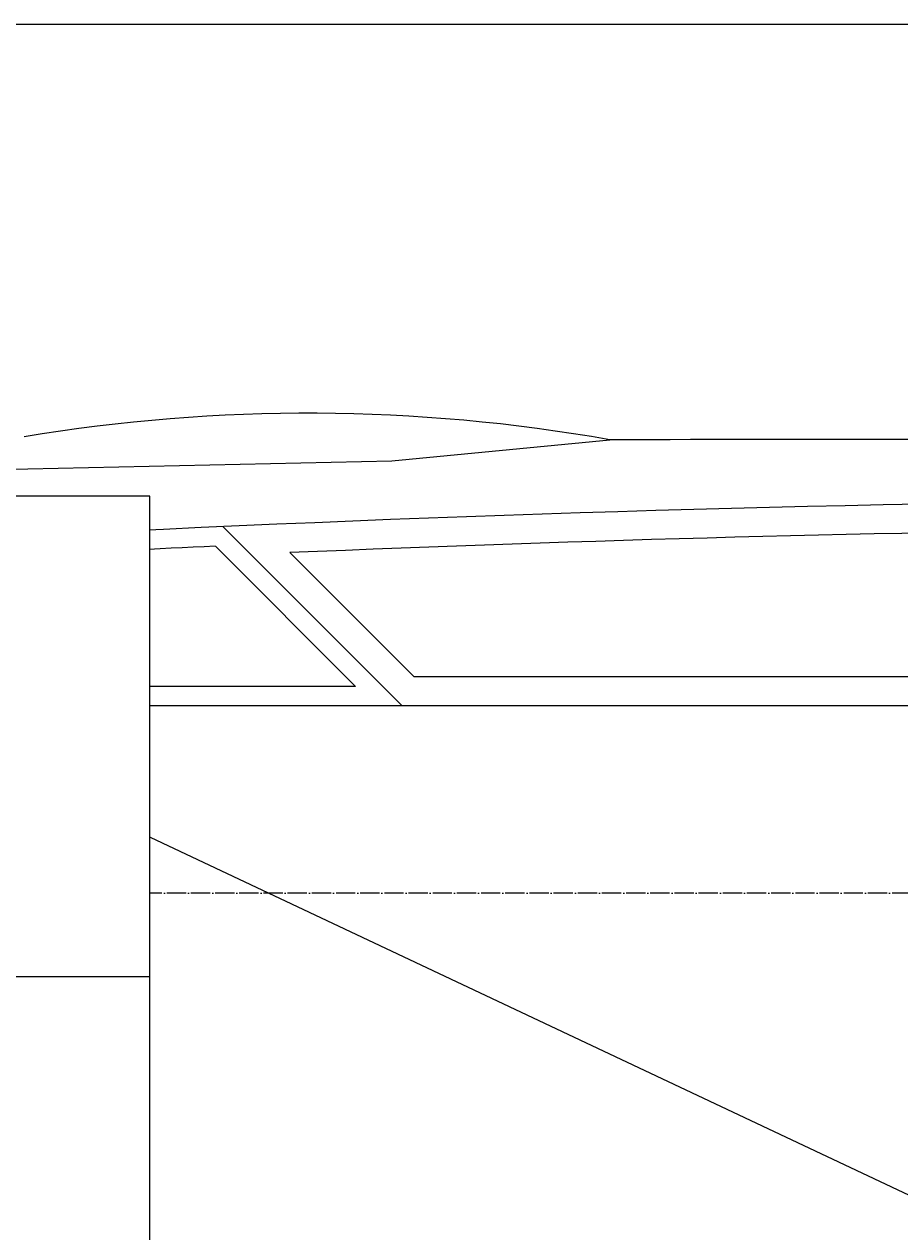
# Model space of a CAD drawing. Header units: millimetres. Extents: x -290 to 116110, y -2975 to 80225.
# Tile 43 of 247: x 50249 to 51158, y 28109 to 29363. Entities that reach past the tile are written whole.
import ezdxf
from ezdxf.enums import TextEntityAlignment as Align

# ---------------------------------------------------------------- set-up
doc = ezdxf.new("R2018")
doc.units = ezdxf.units.MM
doc.set_wipeout_variables(frame=1)
doc.linetypes.add('ADSK_Линия сетки', pattern=[25, 20, -2.5, 0, -2.5])
for name, color, linetype, lineweight in [('КИП_выноска', 6, 'Continuous', 25), ('Оси', 7, 'Continuous', 9), ('Парковка', 7, 'Continuous', 18), ('Элементы узлов', 7, 'Continuous', 18)]:
    doc.layers.add(name, color=color, linetype=linetype, lineweight=lineweight)
doc.styles.add('Arial', font='arial.ttf', dxfattribs={"width": 0.85, "height": 350})
doc.styles.add('GOST 2.304', font='simplex.shx', dxfattribs={"width": 0.65, "oblique": 15})
doc.styles.get("Standard").update_dxf_attribs({"font": 'arial.ttf'})

# ---------------------------------------------------------------- blocks, each defined once
blk = doc.blocks.new('199_Парковочные места 3 класса и МГН - Средний класс-V65-B2_-11_400__На лист секция 4_-11_400')
at = {"layer": 'Парковка', "color": 253, "true_color": 0xaaaaaa}
for q in [(2500, 0), (0, 0)]:
    blk.add_line((0, -5300), q, dxfattribs=at)
at = {"layer": 'Элементы узлов', "color": 253, "true_color": 0xaaaaaa}
for p, q in [((707.7, -2069.1), (707.7, -3598.1)), ((677.7, -2516.2), (677.7, -3236.7)), ((453.3, -3259.9), (431.6, -3033.4)), ((677.7, -3236.7), (548.7, -3365.7)), ((462.6, -3681.8), (453.3, -3259.9)), ((707.7, -3249.1), (521.7, -3435.1)), ((687.7, -3297.4), (542, -3443)), ((687.7, -3297.4), (687.7, -3598.1))]:
    blk.add_line(p, q, dxfattribs=at)
for centre, radius, start, end in [((29999.8, -2117.9), 29507.5, 179.16337, 184.05433), ((122294.8, -2693.9), 121863.7, 179.529578, 180.159624), ((122294.8, -2693.9), 121863.7, 179.529578, 180.159624), ((29999.8, -2117.9), 29477.5, 180.62835, 182.42614), ((2197.9, -3346.5), 1793.9, 169.9492, 189.4665), ((2197.9, -3346.5), 1793.9, 169.9492, 189.4665), ((29999.8, -2117.9), 29487.5, 182.57574, 183.2896), ((270, -3491.9), 431, 312.4417, 345.7397), ((104.4, -3598.1), 603.3, 335.9999, 0.0001)]:
    blk.add_arc(centre, radius, start, end, dxfattribs=at)
blk = doc.blocks.new('135_SLK_GD_AR_rvt-1-B2_-11_400__На лист секция 4_-11_400')
at = {"layer": 'Парковка', "color": 253, "lineweight": 18, "true_color": 0xaaaaaa, "rotation": 269.999999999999}
blk.add_blockref('199_Парковочные места 3 класса и МГН - Средний класс-V65-B2_-11_400__На лист секция 4_-11_400', (-13081709.7, -9269598.3), dxfattribs=at)
blk = doc.blocks.new('A$Cc005853f')
at = {"layer": 'Оси', "color": 253, "linetype": 'ADSK_Линия сетки', "true_color": 0xaaaaaa}
blk.add_line((96019.7, 27539.4), (2672.6, 27539.4), dxfattribs=at)
at = {"lineweight": 5}
blk.add_blockref('135_SLK_GD_AR_rvt-1-B2_-11_400__На лист секция 4_-11_400', (13133512.8, 9298039.8), dxfattribs=at)
blk = doc.blocks.new('*U339')
at = {"color": 0, "linetype": 'Continuous', "lineweight": 30, "ltscale": 75, "width": 0.85, "flags": 104}
blk.add_attdef('ПРИМЕЧАНИЕ_1', text='', height=2.5, dxfattribs=at).set_placement((8, 3.611), align=Align.BOTTOM_CENTER)
at = {"color": 0, "lineweight": 30, "width": 0.85, "flags": 104}
blk.add_attdef('ПРИМЕЧАНИЕ_2', text='', height=2.5, dxfattribs=at).set_placement((8, -7.53), align=Align.BOTTOM_CENTER)
at = {"color": 0, "lineweight": 30, "style": 'GOST 2.304', "width": 0.85}
for tag, p in [('ИМЯ_КАБЕЛЯ_2', (8, -7.5)), ('ИМЯ_КАБЕЛЯ_3', (8, -12.5)), ('ИМЯ_КАБЕЛЯ_4', (8, -17.5)), ('ИМЯ_КАБЕЛЯ_5', (8, -22.5)), ('ИМЯ_КАБЕЛЯ_6', (8, -27.5)), ('ИМЯ_КАБЕЛЯ_7', (8, -32.5)), ('ИМЯ_КАБЕЛЯ_8', (8, -37.5)), ('ИМЯ_КАБЕЛЯ_9', (8, -42.5))]:
    blk.add_attdef(tag, text='', height=2.5, dxfattribs=at).set_placement(p, align=Align.BOTTOM_CENTER)
at = {"linetype": 'Continuous'}
blk.add_wipeout([(0, 2.5), (16, 2.5), (16, -2.5), (0, -2.5)], dxfattribs=at)
at = {"color": 0}
blk.add_line((0, -2.5), (0, 0), dxfattribs=at)
at = {"color": 0, "linetype": 'Continuous'}
blk.add_lwpolyline([(0, -2.5), (16, -2.5), (16, 2.5), (0, 2.5)], close=True, dxfattribs=at)
at = {"color": 0, "lineweight": 30, "style": 'GOST 2.304', "width": 0.85}
blk.add_attdef('ИМЯ_КАБЕЛЯ_1', text='', height=2.5, dxfattribs=at).set_placement((8, -2.5), align=Align.BOTTOM_CENTER)

msp = doc.modelspace()

# ---------------------------------------------------------------- block references
msp.add_blockref('A$Cc005853f', (2087, 921.7))

# ---------------------------------------------------------------- next in the draw order: block references
at = {"layer": 'КИП_выноска'}
ref = msp.add_blockref('*U339', (48779, 28623.2), dxfattribs=dict(at, xscale=100, yscale=100, zscale=100))
lines = msp.add_mtext('\\W0.8500;', dxfattribs={"layer": '0', "color": 0, "linetype": 'Continuous', "lineweight": 30, "ltscale": 75, "insert": (49579, 28984.2), "char_height": 2.5, "attachment_point": 1})
ref.add_attrib('ПРИМЕЧАНИЕ_1', '', (49579, 28984.2), dxfattribs={"flags": 104}).embed_mtext(lines)
ref.add_attrib('ИМЯ_КАБЕЛЯ_1', 'LS2.3.3', dxfattribs={"layer": '0', "color": 0, "lineweight": 30, "height": 250, "style": 'Arial', "width": 0.85}).set_placement((49579, 28373.2), align=Align.BOTTOM_CENTER)
lines = msp.add_mtext('\\W0.8500;', dxfattribs={"layer": '0', "color": 0, "lineweight": 30, "insert": (49579, 27870.2), "char_height": 2.5, "attachment_point": 1})
ref.add_attrib('ПРИМЕЧАНИЕ_2', '', (49579, 27870.2), dxfattribs={"flags": 104}).embed_mtext(lines)

# ---------------------------------------------------------------- next in the draw order: block references
ref = msp.add_blockref('*U339', (48779, 28124.2), dxfattribs=dict(at, xscale=100, yscale=100, zscale=100))
lines = msp.add_mtext('\\W0.8500;', dxfattribs={"layer": '0', "color": 0, "linetype": 'Continuous', "lineweight": 30, "ltscale": 75, "insert": (49579, 28485.2), "char_height": 2.5, "attachment_point": 1})
ref.add_attrib('ПРИМЕЧАНИЕ_1', '', (49579, 28485.2), dxfattribs={"flags": 104}).embed_mtext(lines)
ref.add_attrib('ИМЯ_КАБЕЛЯ_1', 'ДН2.3', dxfattribs={"layer": '0', "color": 0, "lineweight": 30, "height": 250, "style": 'Arial', "width": 0.85}).set_placement((49579, 27874.2), align=Align.BOTTOM_CENTER)
lines = msp.add_mtext('\\W0.8500;', dxfattribs={"layer": '0', "color": 0, "lineweight": 30, "insert": (49579, 27371.2), "char_height": 2.5, "attachment_point": 1})
ref.add_attrib('ПРИМЕЧАНИЕ_2', '', (49579, 27371.2), dxfattribs={"flags": 104}).embed_mtext(lines)

doc.saveas('drawing.dxf')
